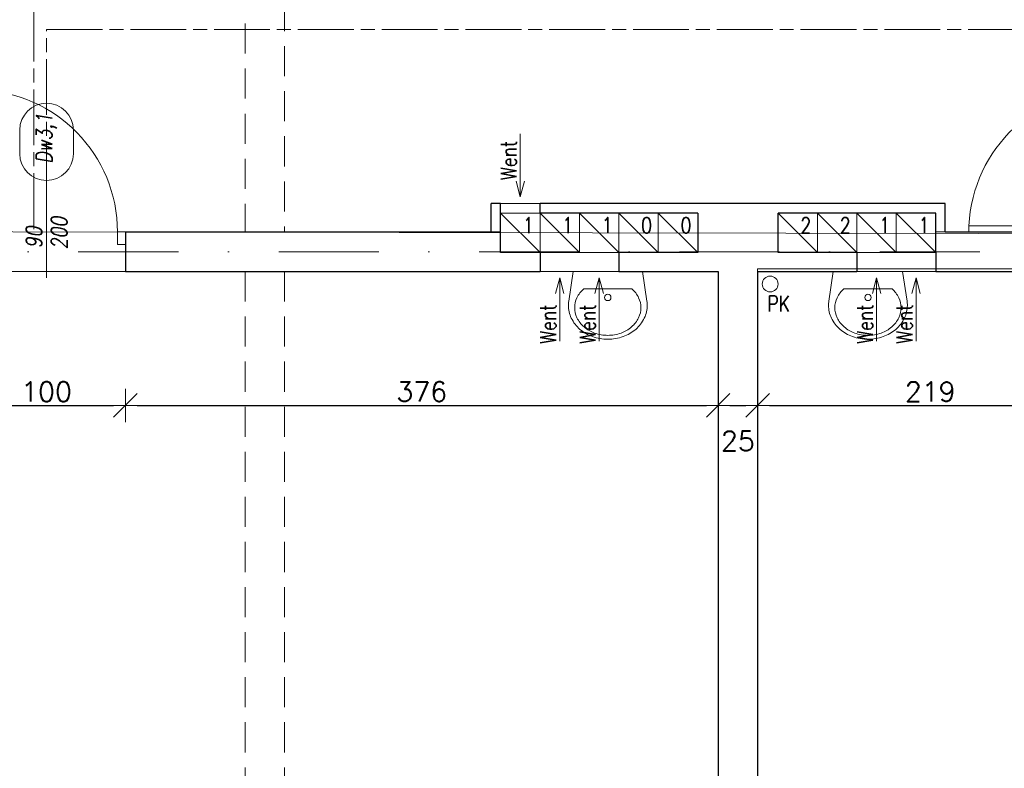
# Model space of a CAD drawing. Header units: millimetres. Extents: x 23192 to 177760, y -399809 to -79279.
# Tile 242 of 256: x 59456 to 60080, y -195268 to -194794. Entities that reach past the tile are written whole.
import ezdxf
from ezdxf.enums import TextEntityAlignment as Align

# ---------------------------------------------------------------- set-up
doc = ezdxf.new("R2010")
doc.units = ezdxf.units.MM
for name, pattern in [('CHAIN', [0.3543, 0.2362, -0.0295, 0.0591, -0.0295]), ('DASHDOT', [25.4, 12.7, -6.35, 0, -6.35]), ('HIDDEN', [9.525, 6.35, -3.175])]:
    doc.linetypes.add(name, pattern=pattern)
doc.layers.get('0').update_dxf_attribs({"lineweight": 0})
for name, color, linetype, lineweight in [('!! 0_ Istn-sciany', 3, 'Continuous', 30), ('!! 0_ Istn-widok', 1, 'Continuous', 15), ('!! 0_Istn-armatura', 6, 'Continuous', 9), ('!! 0_Istn-drzwi', 1, 'Continuous', 13), ('!! 0_Istn-went', 5, 'Continuous', 13), ('!! 0_Osie', 1, 'DASHDOT', 13), ('!! 1_droga ewakuacyjna', 252, 'CHAIN', 0), ('!! 2_drzwi opis', 151, 'Continuous', 9), ('!! wymiary osi', 250, 'Continuous', 9), ('0-osie-liniA', 14, 'DASHDOT', 5)]:
    doc.layers.add(name, color=color, linetype=linetype, lineweight=lineweight)
doc.layers.add('Powierzchnia', color=140, linetype='Continuous', lineweight=5, plot=False)
doc.styles.add('50', font='ROMANS.shx', dxfattribs={"width": 0.8, "height": 10})
doc.styles.add('ARCHETYP', font='romans.shx', dxfattribs={"height": 15})
doc.styles.add('TXT', font='simplex.shx')
doc.dimstyles.new('DIM50', dxfattribs={"dimscale": 5, "dimtxt": 2.5, "dimasz": 1.5, "dimexe": 0, "dimexo": 0, "dimgap": 0.5, "dimtad": 1, "dimdec": 4, "dimrnd": 0.5, "dimdsep": 46, "dimtxsty": 'TXT', "dimblk1": 'TICK1', "dimblk2": 'TICK1', "dimsah": 1, "dimcen": 0, "dimse1": 1, "dimse2": 1, "dimclrd": 1, "dimclre": 7, "dimclrt": 9, "dimadec": 0, "dimazin": 0, "dimtfac": 1, "dimtdec": 4, "dimtmove": 2, "dimatfit": 3, "dimldrblk": 'TICK1', "dimfxl": 1, "dimtolj": 1, "dimarcsym": 0})

# ---------------------------------------------------------------- blocks, each defined once
blk = doc.blocks.new('A$C578D6593')
for p, q in [((-26.36, 0), (-29.16, 18.76)), ((17.64, 0), (20.43, 18.76)), ((-19.63, 11), (10.9, 11)), ((-26.36, 0), (17.64, 0))]:
    blk.add_line(p, q)
blk.add_circle((-4.36, 16.5), 2)
for centre, radius, start, end in [((-5.67, 17.67), 25.11, 109.6071, 130.69553), ((-5.67, 19.17), 21.11, 109.6071, 130.69553), ((-4.36, 14), 29, 90, 109.6071), ((-4.36, 15.5), 25, 90, 109.6071), ((-4.36, 14), 29, 70.3929, 90), ((-4.36, 15.5), 25, 70.3929, 90), ((-3.06, 19.17), 21.11, 49.30447, 70.3929), ((-3.06, 17.67), 25.11, 49.30447, 70.3929), ((-7.68, 20), 22.03, 130.69553, 154.2825), ((-7.68, 21.5), 18.03, 130.69553, 154.2825), ((-1.05, 21.5), 18.03, 25.7175, 49.30447), ((-1.05, 20), 22.03, 25.7175, 49.30447), ((-10.79, 21.5), 18.58, 154.2825, 180), ((-10.79, 23), 14.58, 154.2825, 180), ((2.06, 23), 14.58, 0, 25.7175), ((2.06, 21.5), 18.58, 0, 25.7175), ((-10.79, 21.5), 18.58, 180, 188.47944), ((-10.79, 23), 14.58, 180, 205.7175), ((2.06, 23), 14.58, 334.2825, 0), ((2.06, 21.5), 18.58, 351.52056, 0), ((-7.68, 24.5), 18.03, 205.7175, 228.4823), ((-1.05, 24.5), 18.03, 311.5177, 334.2825)]:
    blk.add_arc(centre, radius, start, end)
blk = doc.blocks.new('BLOK OSI')
at = {"layer": '0-osie-liniA', "ltscale": 5}
blk.add_lwpolyline([(48639.25763, -195002.0883), (55442.2848, -195002.0883)], dxfattribs=at)
blk = doc.blocks.new('1_ok-opis')
blk.add_line((0, 111.61), (0, 50))
for points in [[(-17, 128.61), (-17, 143.61)], [(17, 128.61), (17, 143.61)]]:
    blk.add_lwpolyline(points)
for centre, start, end in [((0, 143.61), 0, 180), ((0, 128.61), 180, 0)]:
    blk.add_arc(centre, 17, start, end)
at = {"style": 'ARCHETYP'}
for tag, height, rotation, p in [('NR', 12, 90, (0, 136.9)), ('NR', 12, 270, (0, 136.9)), ('SZEROKOŚĆ', 10, 90, (-8, 78.29)), ('WYSOKOŚĆ', 10, 270, (-8, 78.29)), ('WYSOKOŚĆ', 10, 90, (8, 78.29)), ('SZEROKOŚĆ', 10, 270, (8, 78.29))]:
    blk.add_attdef(tag, text='', height=height, rotation=rotation, dxfattribs=at).set_placement(p, align=Align.MIDDLE)
blk = doc.blocks.new('TICK1')
at = {"color": 2}
blk.add_line((-1, -1), (1, 1), dxfattribs=at)
at = {"color": 0}
for p, q in [((0, -1.4), (0, 1.4)), ((0, 0), (-1, 0))]:
    blk.add_line(p, q, dxfattribs=at)
blk = doc.blocks.new('*D2739')
at = {"layer": '!! wymiary osi', "color": 1, "lineweight": -2, "transparency": 16777216}
blk.add_line((59430.07, -195038.07), (59515.07, -195038.07), dxfattribs=at)
at = {"layer": 'DEFPOINTS', "color": 0, "transparency": 16777216}
for p in [(59422.57, -194953.13), (59522.57, -194953.13), (59522.57, -195038.07)]:
    blk.add_point(p, dxfattribs=at)
at = {"layer": '!! wymiary osi', "color": 1, "lineweight": -2, "transparency": 16777216, "xscale": 7.5, "yscale": 7.5, "zscale": 7.5, "rotation": 180}
blk.add_blockref('TICK1', (59422.57, -195038.07), dxfattribs=at)
at = {"layer": '!! wymiary osi', "color": 1, "lineweight": -2, "transparency": 16777216, "xscale": 7.5, "yscale": 7.5, "zscale": 7.5}
blk.add_blockref('TICK1', (59522.57, -195038.07), dxfattribs=at)
at = {"layer": '!! wymiary osi', "color": 9, "transparency": 16777216, "insert": (59472.57, -195029.32), "char_height": 12.5, "attachment_point": 5, "style": 'TXT'}
blk.add_mtext('\\A1;100', dxfattribs=at)
blk = doc.blocks.new('*D2740')
at = {"layer": '!! wymiary osi', "color": 1, "lineweight": -2, "transparency": 16777216}
blk.add_line((59530.07, -195038.07), (59891.07, -195038.07), dxfattribs=at)
at = {"layer": 'DEFPOINTS', "color": 0, "transparency": 16777216}
for p in [(59522.57, -194953.13), (59898.57, -194953.13), (59898.57, -195038.07)]:
    blk.add_point(p, dxfattribs=at)
at = {"layer": '!! wymiary osi', "color": 1, "lineweight": -2, "transparency": 16777216, "xscale": 7.5, "yscale": 7.5, "zscale": 7.5, "rotation": 180}
blk.add_blockref('TICK1', (59522.57, -195038.07), dxfattribs=at)
at = {"layer": '!! wymiary osi', "color": 1, "lineweight": -2, "transparency": 16777216, "xscale": 7.5, "yscale": 7.5, "zscale": 7.5}
blk.add_blockref('TICK1', (59898.57, -195038.07), dxfattribs=at)
at = {"layer": '!! wymiary osi', "color": 9, "transparency": 16777216, "insert": (59710.57, -195029.32), "char_height": 12.5, "attachment_point": 5, "style": 'TXT'}
blk.add_mtext('\\A1;376', dxfattribs=at)
blk = doc.blocks.new('*D2741')
at = {"layer": '!! wymiary osi', "color": 1, "lineweight": -2, "transparency": 16777216}
blk.add_line((59906.07, -195038.07), (59916.07, -195038.07), dxfattribs=at)
at = {"layer": 'DEFPOINTS', "color": 0, "transparency": 16777216}
for p in [(59898.57, -194953.13), (59923.57, -194953.13), (59923.57, -195038.07)]:
    blk.add_point(p, dxfattribs=at)
at = {"layer": '!! wymiary osi', "color": 1, "lineweight": -2, "transparency": 16777216, "xscale": 7.5, "yscale": 7.5, "zscale": 7.5, "rotation": 180}
blk.add_blockref('TICK1', (59898.57, -195038.07), dxfattribs=at)
at = {"layer": '!! wymiary osi', "color": 1, "lineweight": -2, "transparency": 16777216, "xscale": 7.5, "yscale": 7.5, "zscale": 7.5}
blk.add_blockref('TICK1', (59923.57, -195038.07), dxfattribs=at)
at = {"layer": '!! wymiary osi', "color": 9, "transparency": 16777216, "insert": (59911.07, -195060.57), "char_height": 12.5, "attachment_point": 5, "style": 'TXT'}
blk.add_mtext('\\A1;25', dxfattribs=at)
blk = doc.blocks.new('*D2742')
at = {"layer": '!! wymiary osi', "color": 1, "lineweight": -2, "transparency": 16777216}
blk.add_line((59931.07, -195038.07), (60135.07, -195038.07), dxfattribs=at)
at = {"layer": 'DEFPOINTS', "color": 0, "transparency": 16777216}
for p in [(59923.57, -194953.13), (60142.57, -194953.13), (60142.57, -195038.07)]:
    blk.add_point(p, dxfattribs=at)
at = {"layer": '!! wymiary osi', "color": 1, "lineweight": -2, "transparency": 16777216, "xscale": 7.5, "yscale": 7.5, "zscale": 7.5, "rotation": 180}
blk.add_blockref('TICK1', (59923.57, -195038.07), dxfattribs=at)
at = {"layer": '!! wymiary osi', "color": 1, "lineweight": -2, "transparency": 16777216, "xscale": 7.5, "yscale": 7.5, "zscale": 7.5}
blk.add_blockref('TICK1', (60142.57, -195038.07), dxfattribs=at)
at = {"layer": '!! wymiary osi', "color": 9, "transparency": 16777216, "insert": (60033.07, -195029.32), "char_height": 12.5, "attachment_point": 5, "style": 'TXT'}
blk.add_mtext('\\A1;219', dxfattribs=at)

msp = doc.modelspace()

# ---------------------------------------------------------------- linework, layer by layer
at = {"layer": '!! 0_ Istn-sciany'}
for points in [[(59760.56735, -194910.12813), (59754.56735, -194910.12813)], [(59754.56735, -194928.12813), (59754.56735, -194910.12813)], [(59760.56735, -194941.12813), (59760.56735, -194910.12813)], [(60042.56735, -194910.12813), (59785.56735, -194910.12813)], [(59785.56735, -194916.12813), (59785.56735, -194910.12813)], [(60042.56735, -194928.12813), (60042.56735, -194910.12813)], [(59885.56735, -194916.12813), (59785.56735, -194916.12813)], [(59885.56735, -194916.12813), (59885.56735, -194941.12813)], [(60036.56735, -194916.12813), (59936.56735, -194916.12813)], [(59936.56735, -194941.12813), (59936.56735, -194916.12813)], [(60036.56735, -194941.12813), (60036.56735, -194916.12813)], [(59522.56735, -194928.12813), (59754.56735, -194928.12813)], [(59522.56735, -194928.12813), (59522.56735, -194953.12813)], [(60042.56735, -194928.12813), (60142.56735, -194928.12813)], [(59785.56735, -194941.12813), (59760.56735, -194941.12813)], [(59785.56735, -194941.12813), (59785.56735, -194953.12813)], [(59885.56735, -194941.12813), (59835.56735, -194941.12813)], [(59835.56735, -194941.12813), (59835.56735, -194953.12813)], [(59986.56735, -194941.12813), (59936.56735, -194941.12813)], [(59986.56735, -194941.12813), (59986.56735, -194953.12813)], [(60036.56735, -194941.12813), (60036.56735, -194953.12813)], [(59522.56735, -194953.12813), (59785.56735, -194953.12813)], [(59835.56735, -194953.12813), (59898.56735, -194953.12813)], [(59898.56735, -194953.12813), (59898.56735, -195589.12813)], [(59923.56735, -194953.12813), (59986.56735, -194953.12813)], [(59923.56735, -194953.12813), (59923.56735, -195589.12813)], [(60036.56735, -194953.12813), (60142.56735, -194953.12813)]]:
    msp.add_lwpolyline(points, dxfattribs=at)
at = {"layer": '!! 0_ Istn-widok', "linetype": 'HIDDEN', "ltscale": 3}
for p, q in [((59623.57394, -194353.12813), (59623.57394, -194928.12813)), ((59598.57394, -194653.12813), (59598.57394, -194928.12813)), ((59598.57394, -194953.12813), (59598.57394, -195589.12813)), ((59623.57394, -194953.12813), (59623.57394, -195589.12813))]:
    msp.add_line(p, q, dxfattribs=at)
at = {"layer": '!! 0_ Istn-widok'}
for points in [[(59754.56735, -194928.12813), (59760.56735, -194928.12813)], [(60036.56735, -194928.12813), (60042.56735, -194928.12813)]]:
    msp.add_lwpolyline(points, dxfattribs=at)
at = {"layer": '!! 0_Istn-armatura'}
msp.add_circle((59931.56735, -194961.12813), 5, dxfattribs=at)
at = {"layer": '!! 0_Istn-drzwi'}
msp.add_lwpolyline([(59472.56735, -194957.12813), (59472.56735, -194907.12813)], dxfattribs=at)
for points in [[(60057.56735, -194924.12813), (60147.56735, -194924.12813), (60147.56735, -194928.12813), (60057.56735, -194928.12813)], [(59517.56735, -194936.12813), (59522.56735, -194936.12813), (59522.56735, -194928.12813), (59517.56735, -194928.12813)]]:
    msp.add_lwpolyline(points, close=True, dxfattribs=at)
for centre in [(59427.56735, -194928.12813), (60147.56735, -194928.12813)]:
    msp.add_arc(centre, 90, 0.00000004, 177.45268182, dxfattribs=at)
at = {"layer": '!! 0_Istn-went'}
for points in [[(59773.06735, -194865.90511), (59773.06735, -194905.95164)], [(59773.06735, -194905.95164), (59770.38786, -194895.95164)], [(59773.06735, -194905.95164), (59775.74684, -194895.95164)], [(59785.56735, -194910.12813), (59760.56735, -194910.12813)], [(59760.56735, -194916.12813), (59785.56735, -194941.12813)], [(59785.56735, -194916.12813), (59810.56735, -194941.12813)], [(59810.56735, -194916.12813), (59835.56735, -194941.12813)], [(59835.56735, -194916.12813), (59860.56735, -194941.12813)], [(59860.56735, -194916.12813), (59885.56735, -194941.12813)], [(59936.56735, -194916.12813), (59961.56735, -194941.12813)], [(59961.56735, -194916.12813), (59986.56735, -194941.12813)], [(59986.56735, -194916.12813), (60011.56735, -194941.12813)], [(60011.56735, -194916.12813), (60036.56735, -194941.12813)], [(59835.56735, -194953.12813), (59785.56735, -194953.12813)], [(59986.56735, -194953.12813), (60036.56735, -194953.12813)], [(59798.06735, -194957.18006), (59795.38786, -194967.18006)], [(59798.06735, -194997.22659), (59798.06735, -194957.18006)], [(59798.06735, -194957.18006), (59800.74684, -194967.18006)], [(59823.06735, -194957.18006), (59820.38786, -194967.18006)], [(59823.06735, -194997.22659), (59823.06735, -194957.18006)], [(59823.06735, -194957.18006), (59825.74684, -194967.18006)], [(59999.06735, -194957.18006), (59996.38786, -194967.18006)], [(59999.06735, -194997.22659), (59999.06735, -194957.18006)], [(59999.06735, -194957.18006), (60001.74684, -194967.18006)], [(60024.06735, -194957.18006), (60021.38786, -194967.18006)], [(60024.06735, -194997.22659), (60024.06735, -194957.18006)], [(60024.06735, -194957.18006), (60026.74684, -194967.18006)]]:
    msp.add_lwpolyline(points, dxfattribs=at)
for points in [[(59760.56735, -194941.12813), (59785.56735, -194941.12813), (59785.56735, -194916.12813), (59760.56735, -194916.12813)], [(59785.56735, -194941.12813), (59810.56735, -194941.12813), (59810.56735, -194916.12813), (59785.56735, -194916.12813)], [(59810.56735, -194941.12813), (59835.56735, -194941.12813), (59835.56735, -194916.12813), (59810.56735, -194916.12813)], [(59835.56735, -194941.12813), (59860.56735, -194941.12813), (59860.56735, -194916.12813), (59835.56735, -194916.12813)], [(59860.56735, -194941.12813), (59885.56735, -194941.12813), (59885.56735, -194916.12813), (59860.56735, -194916.12813)], [(59936.56735, -194941.12813), (59961.56735, -194941.12813), (59961.56735, -194916.12813), (59936.56735, -194916.12813)], [(59961.56735, -194941.12813), (59986.56735, -194941.12813), (59986.56735, -194916.12813), (59961.56735, -194916.12813)], [(59986.56735, -194941.12813), (60011.56735, -194941.12813), (60011.56735, -194916.12813), (59986.56735, -194916.12813)], [(60011.56735, -194941.12813), (60036.56735, -194941.12813), (60036.56735, -194916.12813), (60011.56735, -194916.12813)]]:
    msp.add_lwpolyline(points, close=True, dxfattribs=at)
at = {"layer": '!! 1_droga ewakuacyjna', "ltscale": 150}
for points in [[(59464.55043, -194926.32251), (59464.55043, -194732.92749), (58803.00985, -194732.92749), (58803.00985, -194309.12813)], [(59472.56735, -194907.12813), (59472.56735, -194799.89076), (61822.70442, -194799.89076), (61822.70442, -194351.5883)]]:
    msp.add_lwpolyline(points, dxfattribs=at)
at = {"layer": 'Powierzchnia'}
for points in [[(59023.82098, -194653.12813), (61412.06735, -194656.95767), (61412.06735, -194931.3767), (59205.82098, -194927.54716), (59205.82098, -194823.12813), (59023.82098, -194823.12813)], [(59023.56735, -195589.12813), (59898.56735, -195589.12813), (59898.56735, -194953.12813), (59023.56735, -194953.12813)], [(59923.56735, -195587.5883), (60799.56735, -195587.5883), (60799.56735, -194951.5883), (59923.56735, -194951.5883)]]:
    msp.add_lwpolyline(points, close=True, dxfattribs=at)

# ---------------------------------------------------------------- block references
at = {"layer": '!! 0_Istn-armatura', "rotation": 180}
for p in [(59824.20373, -194953.12813), (59989.20373, -194953.12813)]:
    msp.add_blockref('A$C578D6593', p, dxfattribs=at)
at = {"layer": '!! 0_Osie'}
msp.add_blockref('BLOK OSI', (8819.85593, 61.46017), dxfattribs=at)
at = {"layer": '!! 2_drzwi opis'}
ref = msp.add_blockref('1_ok-opis', (59472.56735, -195007.12813), dxfattribs=dict(at, xscale=-1, rotation=359.9999963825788))
ref.add_attrib('WYSOKOŚĆ', '90 ', dxfattribs={"layer": '0', "height": 10, "rotation": 89.99999638, "style": '50', "oblique": 10, "width": 0.8}).set_placement((59464.56735, -194928.83728), align=Align.MIDDLE)
ref.add_attrib('SZEROKOŚĆ', '200', dxfattribs={"layer": '0', "height": 10, "rotation": 89.99999638, "style": '50', "oblique": 10, "width": 0.8}).set_placement((59480.56735, -194928.83728), align=Align.MIDDLE)
ref.add_attrib('NR', 'Dw3,1', dxfattribs={"layer": '0', "height": 10, "rotation": 89.99999638, "style": '50', "oblique": 10, "width": 0.8}).set_placement((59472.56735, -194868.92099), align=Align.MIDDLE)

# ---------------------------------------------------------------- texts
at = {"layer": '!! 0_Istn-armatura', "style": 'ARCHETYP', "width": 0.8}
msp.add_text('PK', height=10, rotation=0.00000004, dxfattribs=at).set_placement((59929.78546, -194978.58148))
at = {"layer": '!! 0_Istn-went', "style": 'ARCHETYP', "width": 0.8}
for s, rotation, p in [('Went', 89.99999996, (59770.73712, -194895.28189)), ('1', 0.00000004, (59774.72878, -194928.9506)), ('1', 0.00000004, (59799.72878, -194928.9506)), ('1', 0.00000004, (59824.72878, -194928.9506)), ('0', 0.00000004, (59849.72878, -194928.9506)), ('0', 0.00000004, (59874.72878, -194928.9506)), ('2', 0.00000004, (59950.72878, -194928.9506)), ('2', 0.00000004, (59975.72878, -194928.9506)), ('1', 0.00000004, (60000.72878, -194928.9506)), ('1', 0.00000004, (60025.72878, -194928.9506)), ('Went', 89.99999996, (59795.73712, -194999.01347)), ('Went', 89.99999996, (59820.73712, -194999.01347)), ('Went', 89.99999996, (59996.73712, -194999.01347)), ('Went', 89.99999996, (60021.73712, -194999.01347))]:
    msp.add_text(s, height=10, rotation=rotation, dxfattribs=at).set_placement(p)

# ---------------------------------------------------------------- dimensions: what is measured, and where the dimension line sits
at = {"layer": '!! wymiary osi'}
for base, p1, p2, picture, middle in [((59522.56735, -195038.07353), (59422.56735, -194953.12813), (59522.56735, -194953.12813), '*D2739', (59472.56735, -195029.32353)), ((59898.56735, -195038.07353), (59522.56735, -194953.12813), (59898.56735, -194953.12813), '*D2740', (59710.56735, -195029.32353)), ((59923.56735, -195038.07353), (59898.56735, -194953.12813), (59923.56735, -194953.12813), '*D2741', (59911.06735, -195060.57353)), ((60142.56735, -195038.07353), (59923.56735, -194953.12813), (60142.56735, -194953.12813), '*D2742', (60033.06735, -195029.32353))]:
    dim = msp.add_linear_dim(base=base, p1=p1, p2=p2, dimstyle='DIM50', dxfattribs=at)
    dim.commit()
    dim.dimension.update_dxf_attribs({"geometry": picture, "text_midpoint": middle})

doc.saveas('drawing.dxf')
